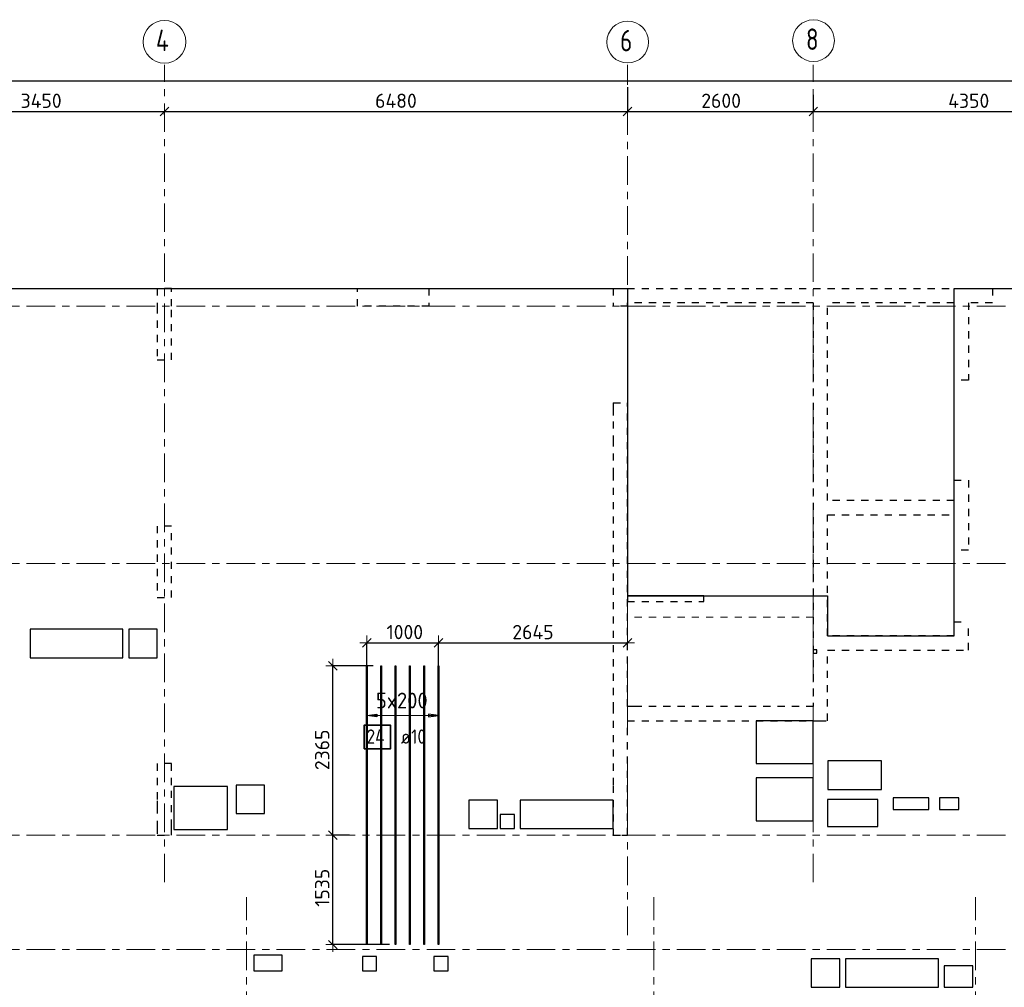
# Model space of a CAD drawing. Header units: metres. Extents: x -38 to 97, y -15 to 21.
# Tile 4 of 114: x 11 to 24, y 7 to 20. Entities that reach past the tile are written whole.
import ezdxf

# ---------------------------------------------------------------- set-up
doc = ezdxf.new("R2010")
doc.units = ezdxf.units.M
doc.header["$PDMODE"] = 65
for name, pattern in [('______11', [0.5, 0.4, -0.05, 0, -0.05]), ('______2', [0.0405, 0.03, -0.0105]), ('______3', [0.5, 0.4, -0.1]), ('______5', [1.1, 0.8, -0.1, 0.1, -0.1])]:
    doc.linetypes.add(name, pattern=pattern)
for name, color, linetype, lineweight in [('XR$2$Осевая линия (1)', 7, '______5', 13), ('XR$2$Размерная линия (1)', 7, 'Continuous', 13), ('XR$4$Балка (1)', 7, '______3', 13), ('XR$4$Перекрытие (1)', 7, 'Continuous', 35), ('XR$4$Размерная линия (1)', 7, 'Continuous', 13)]:
    doc.layers.add(name, color=color, linetype=linetype, lineweight=lineweight)
doc.layers.add('XR$4$Арм.стержн.Доп. Арм ниж.зоны У', color=7, linetype='Continuous', lineweight=35, true_color=0x1cff1c)
doc.layers.add('XR$6$Стена_ бетон несущ.', color=7, linetype='Continuous', lineweight=70, true_color=0xb4b496)
doc.styles.add('ISOCPEUR', font='txt')
doc.dimstyles.new('DIMSTYLE_3', dxfattribs={"dimtxt": 0.2, "dimasz": 0.2, "dimexe": 0, "dimexo": 0, "dimgap": 0.1, "dimtad": 2, "dimdec": 0, "dimlfac": 1000, "dimrnd": 5, "dimzin": 12, "dimdsep": 46, "dimtxsty": 'ISOCPEUR', "dimblk1": 'ALL_ML_STRICH', "dimblk2": 'ALL_ML_STRICH', "dimsah": 1, "dimcen": 0, "dimclrd": 7, "dimclre": 256, "dimclrt": 7, "dimadec": 0, "dimazin": 0, "dimtfac": 1, "dimtdec": 0, "dimtix": 1, "dimtmove": 2, "dimatfit": 3, "dimfxl": 0, "dimtzin": 0, "dimlwd": 0, "dimlwe": -3, "dimarcsym": 0})

# ---------------------------------------------------------------- blocks, each defined once
blk = doc.blocks.new('ALL_ML_STRICH')
at = {"color": 0, "linetype": 'ByBlock', "lineweight": -2}
for p, q in [((-1, 0), (0.5, 0)), ((-0.3, -0.3), (0.3, 0.3)), ((0, -0.5), (0, 0.5))]:
    blk.add_line(p, q, dxfattribs=at)
blk = doc.blocks.new('*D11')
at = {"layer": 'DEFPOINTS', "color": 7, "linetype": 'Continuous', "lineweight": 13, "transparency": 33554687}
for p in [(0.5, 19.557), (0.5, 19.377), (61.6, 17.12)]:
    blk.add_point(p, dxfattribs=at)
at = {"layer": 'XR$2$Размерная линия (1)', "color": 9, "linetype": 'Continuous', "lineweight": -2, "true_color": 0xc7c7c7, "transparency": 33554687}
for p, q in [((0.5, 19.357), (0.5, 19.557)), ((61.6, 17.14), (61.6, 19.557))]:
    blk.add_line(p, q, dxfattribs=at)
at = {"layer": 'XR$2$Размерная линия (1)', "color": 7, "linetype": 'Continuous', "lineweight": -2, "transparency": 33554687}
blk.add_line((0.5, 19.557), (61.6, 19.557), dxfattribs=at)
at = {"layer": 'XR$2$Размерная линия (1)', "color": 7, "linetype": 'Continuous', "lineweight": 13, "transparency": 33554687, "xscale": 0.2, "yscale": 0.2, "zscale": 0.2, "rotation": 180}
blk.add_blockref('ALL_ML_STRICH', (0.5, 19.557), dxfattribs=at)
at = {"layer": 'XR$2$Размерная линия (1)', "color": 7, "linetype": 'Continuous', "lineweight": 13, "transparency": 33554687, "xscale": 0.2, "yscale": 0.2, "zscale": 0.2}
blk.add_blockref('ALL_ML_STRICH', (61.6, 19.557), dxfattribs=at)
at = {"layer": 'XR$2$Размерная линия (1)', "color": 7, "linetype": 'Continuous', "lineweight": 13, "transparency": 33554687, "insert": (31.1, 19.707), "char_height": 0.2, "width": 1, "attachment_point": 5, "style": 'ISOCPEUR'}
blk.add_mtext('\\A1;{61100}', dxfattribs=at)
blk = doc.blocks.new('*D28')
at = {"layer": 'DEFPOINTS', "color": 7, "linetype": 'Continuous', "lineweight": 13, "transparency": 33554687}
for p in [(9.15, 19.126), (9.15, 19.126), (12.6, 19.061)]:
    blk.add_point(p, dxfattribs=at)
at = {"layer": 'XR$2$Размерная линия (1)', "color": 9, "linetype": 'Continuous', "lineweight": -2, "true_color": 0xc7c7c7, "transparency": 33554687}
for p, q in [((9.15, 19.126), (9.15, 19.126)), ((12.6, 19.081), (12.6, 19.126))]:
    blk.add_line(p, q, dxfattribs=at)
at = {"layer": 'XR$2$Размерная линия (1)', "color": 7, "linetype": 'Continuous', "lineweight": -2, "transparency": 33554687}
blk.add_line((9.15, 19.126), (12.6, 19.126), dxfattribs=at)
at = {"layer": 'XR$2$Размерная линия (1)', "color": 7, "linetype": 'Continuous', "lineweight": 13, "transparency": 33554687, "xscale": 0.2, "yscale": 0.2, "zscale": 0.2, "rotation": 180}
blk.add_blockref('ALL_ML_STRICH', (9.15, 19.126), dxfattribs=at)
at = {"layer": 'XR$2$Размерная линия (1)', "color": 7, "linetype": 'Continuous', "lineweight": 13, "transparency": 33554687, "xscale": 0.2, "yscale": 0.2, "zscale": 0.2}
blk.add_blockref('ALL_ML_STRICH', (12.6, 19.126), dxfattribs=at)
at = {"layer": 'XR$2$Размерная линия (1)', "color": 7, "linetype": 'Continuous', "lineweight": 13, "transparency": 33554687, "insert": (10.875, 19.276), "char_height": 0.2, "width": 0.8, "attachment_point": 5, "style": 'ISOCPEUR'}
blk.add_mtext('\\A1;{3450}', dxfattribs=at)
blk = doc.blocks.new('*D29')
at = {"layer": 'DEFPOINTS', "color": 7, "linetype": 'Continuous', "lineweight": 13, "transparency": 33554687}
for p in [(19.08, 19.487), (12.6, 19.126), (12.6, 19.061)]:
    blk.add_point(p, dxfattribs=at)
at = {"layer": 'XR$2$Размерная линия (1)', "color": 9, "linetype": 'Continuous', "lineweight": -2, "true_color": 0xc7c7c7, "transparency": 33554687}
for p, q in [((19.08, 19.467), (19.08, 19.126)), ((12.6, 19.081), (12.6, 19.126))]:
    blk.add_line(p, q, dxfattribs=at)
at = {"layer": 'XR$2$Размерная линия (1)', "color": 7, "linetype": 'Continuous', "lineweight": -2, "transparency": 33554687}
blk.add_line((12.6, 19.126), (19.08, 19.126), dxfattribs=at)
at = {"layer": 'XR$2$Размерная линия (1)', "color": 7, "linetype": 'Continuous', "lineweight": 13, "transparency": 33554687, "xscale": 0.2, "yscale": 0.2, "zscale": 0.2, "rotation": 180}
blk.add_blockref('ALL_ML_STRICH', (12.6, 19.126), dxfattribs=at)
at = {"layer": 'XR$2$Размерная линия (1)', "color": 7, "linetype": 'Continuous', "lineweight": 13, "transparency": 33554687, "xscale": 0.2, "yscale": 0.2, "zscale": 0.2}
blk.add_blockref('ALL_ML_STRICH', (19.08, 19.126), dxfattribs=at)
at = {"layer": 'XR$2$Размерная линия (1)', "color": 7, "linetype": 'Continuous', "lineweight": 13, "transparency": 33554687, "insert": (15.84, 19.276), "char_height": 0.2, "width": 0.8, "attachment_point": 5, "style": 'ISOCPEUR'}
blk.add_mtext('\\A1;{6480}', dxfattribs=at)
blk = doc.blocks.new('*D30')
at = {"layer": 'DEFPOINTS', "color": 7, "linetype": 'Continuous', "lineweight": 13, "transparency": 33554687}
for p in [(19.08, 19.487), (21.68, 19.379), (19.08, 19.126)]:
    blk.add_point(p, dxfattribs=at)
at = {"layer": 'XR$2$Размерная линия (1)', "color": 9, "linetype": 'Continuous', "lineweight": -2, "true_color": 0xc7c7c7, "transparency": 33554687}
for p, q in [((19.08, 19.467), (19.08, 19.126)), ((21.68, 19.359), (21.68, 19.126))]:
    blk.add_line(p, q, dxfattribs=at)
at = {"layer": 'XR$2$Размерная линия (1)', "color": 7, "linetype": 'Continuous', "lineweight": -2, "transparency": 33554687}
blk.add_line((19.08, 19.126), (21.68, 19.126), dxfattribs=at)
at = {"layer": 'XR$2$Размерная линия (1)', "color": 7, "linetype": 'Continuous', "lineweight": 13, "transparency": 33554687, "xscale": 0.2, "yscale": 0.2, "zscale": 0.2, "rotation": 180}
blk.add_blockref('ALL_ML_STRICH', (19.08, 19.126), dxfattribs=at)
at = {"layer": 'XR$2$Размерная линия (1)', "color": 7, "linetype": 'Continuous', "lineweight": 13, "transparency": 33554687, "xscale": 0.2, "yscale": 0.2, "zscale": 0.2}
blk.add_blockref('ALL_ML_STRICH', (21.68, 19.126), dxfattribs=at)
at = {"layer": 'XR$2$Размерная линия (1)', "color": 7, "linetype": 'Continuous', "lineweight": 13, "transparency": 33554687, "insert": (20.39, 19.276), "char_height": 0.2, "width": 0.8, "attachment_point": 5, "style": 'ISOCPEUR'}
blk.add_mtext('\\A1;{2600}', dxfattribs=at)
blk = doc.blocks.new('*D31')
at = {"layer": 'DEFPOINTS', "color": 7, "linetype": 'Continuous', "lineweight": 13, "transparency": 33554687}
for p in [(21.68, 19.379), (26.03, 19.379), (21.68, 19.126)]:
    blk.add_point(p, dxfattribs=at)
at = {"layer": 'XR$2$Размерная линия (1)', "color": 9, "linetype": 'Continuous', "lineweight": -2, "true_color": 0xc7c7c7, "transparency": 33554687}
for p, q in [((21.68, 19.359), (21.68, 19.126)), ((26.03, 19.359), (26.03, 19.126))]:
    blk.add_line(p, q, dxfattribs=at)
at = {"layer": 'XR$2$Размерная линия (1)', "color": 7, "linetype": 'Continuous', "lineweight": -2, "transparency": 33554687}
blk.add_line((21.68, 19.126), (26.03, 19.126), dxfattribs=at)
at = {"layer": 'XR$2$Размерная линия (1)', "color": 7, "linetype": 'Continuous', "lineweight": 13, "transparency": 33554687, "xscale": 0.2, "yscale": 0.2, "zscale": 0.2, "rotation": 180}
blk.add_blockref('ALL_ML_STRICH', (21.68, 19.126), dxfattribs=at)
at = {"layer": 'XR$2$Размерная линия (1)', "color": 7, "linetype": 'Continuous', "lineweight": 13, "transparency": 33554687, "xscale": 0.2, "yscale": 0.2, "zscale": 0.2}
blk.add_blockref('ALL_ML_STRICH', (26.03, 19.126), dxfattribs=at)
at = {"layer": 'XR$2$Размерная линия (1)', "color": 7, "linetype": 'Continuous', "lineweight": 13, "transparency": 33554687, "insert": (23.855, 19.276), "char_height": 0.2, "width": 0.8, "attachment_point": 5, "style": 'ISOCPEUR'}
blk.add_mtext('\\A1;{4350}', dxfattribs=at)
blk = doc.blocks.new('*D293')
at = {"layer": 'DEFPOINTS', "color": 7, "linetype": 'Continuous', "lineweight": 13, "transparency": 33554687}
for p in [(15.211, 9), (14.958, 7.467), (15.769, 7.467)]:
    blk.add_point(p, dxfattribs=at)
at = {"layer": 'XR$4$Размерная линия (1)', "color": 9, "linetype": 'Continuous', "lineweight": -2, "true_color": 0xc7c7c7, "transparency": 33554687}
for p, q in [((15.191, 9), (14.958, 9)), ((15.749, 7.467), (14.958, 7.467))]:
    blk.add_line(p, q, dxfattribs=at)
at = {"layer": 'XR$4$Размерная линия (1)', "color": 7, "linetype": 'Continuous', "lineweight": -2, "transparency": 33554687}
blk.add_line((14.958, 7.467), (14.958, 9), dxfattribs=at)
at = {"layer": 'XR$4$Размерная линия (1)', "color": 7, "linetype": 'Continuous', "lineweight": 13, "transparency": 33554687, "xscale": 0.2, "yscale": 0.2, "zscale": 0.2}
for p, rotation in [((14.958, 9), 90), ((14.958, 7.467), 270)]:
    blk.add_blockref('ALL_ML_STRICH', p, dxfattribs=dict(at, rotation=rotation))
at = {"layer": 'XR$4$Размерная линия (1)', "color": 7, "linetype": 'Continuous', "lineweight": 13, "transparency": 33554687, "insert": (14.808, 8.263), "char_height": 0.2, "width": 0.8, "attachment_point": 5, "rotation": 90, "style": 'ISOCPEUR'}
blk.add_mtext('\\A1;{1535}', dxfattribs=at)
blk = doc.blocks.new('*D294')
at = {"layer": 'DEFPOINTS', "color": 7, "linetype": 'Continuous', "lineweight": 13, "transparency": 33554687}
for p in [(15.541, 11.367), (14.958, 9), (15.211, 9)]:
    blk.add_point(p, dxfattribs=at)
at = {"layer": 'XR$4$Размерная линия (1)', "color": 9, "linetype": 'Continuous', "lineweight": -2, "true_color": 0xc7c7c7, "transparency": 33554687}
for p, q in [((15.521, 11.367), (14.958, 11.367)), ((15.191, 9), (14.958, 9))]:
    blk.add_line(p, q, dxfattribs=at)
at = {"layer": 'XR$4$Размерная линия (1)', "color": 7, "linetype": 'Continuous', "lineweight": -2, "transparency": 33554687}
blk.add_line((14.958, 9), (14.958, 11.367), dxfattribs=at)
at = {"layer": 'XR$4$Размерная линия (1)', "color": 7, "linetype": 'Continuous', "lineweight": 13, "transparency": 33554687, "xscale": 0.2, "yscale": 0.2, "zscale": 0.2}
for p, rotation in [((14.958, 11.367), 90), ((14.958, 9), 270)]:
    blk.add_blockref('ALL_ML_STRICH', p, dxfattribs=dict(at, rotation=rotation))
at = {"layer": 'XR$4$Размерная линия (1)', "color": 7, "linetype": 'Continuous', "lineweight": 13, "transparency": 33554687, "insert": (14.808, 10.193), "char_height": 0.2, "width": 0.8, "attachment_point": 5, "rotation": 90, "style": 'ISOCPEUR'}
blk.add_mtext('\\A1;{2365}', dxfattribs=at)
blk = doc.blocks.new('*D295')
at = {"layer": 'DEFPOINTS', "color": 7, "linetype": 'Continuous', "lineweight": 13, "transparency": 33554687}
for p in [(15.434, 11.691), (15.434, 11.239), (16.434, 11.155)]:
    blk.add_point(p, dxfattribs=at)
at = {"layer": 'XR$4$Размерная линия (1)', "color": 9, "linetype": 'Continuous', "lineweight": -2, "true_color": 0xc7c7c7, "transparency": 33554687}
for p, q in [((15.434, 11.259), (15.434, 11.691)), ((16.434, 11.175), (16.434, 11.691))]:
    blk.add_line(p, q, dxfattribs=at)
at = {"layer": 'XR$4$Размерная линия (1)', "color": 7, "linetype": 'Continuous', "lineweight": -2, "transparency": 33554687}
blk.add_line((15.434, 11.691), (16.434, 11.691), dxfattribs=at)
at = {"layer": 'XR$4$Размерная линия (1)', "color": 7, "linetype": 'Continuous', "lineweight": 13, "transparency": 33554687, "xscale": 0.2, "yscale": 0.2, "zscale": 0.2, "rotation": 180}
blk.add_blockref('ALL_ML_STRICH', (15.434, 11.691), dxfattribs=at)
at = {"layer": 'XR$4$Размерная линия (1)', "color": 7, "linetype": 'Continuous', "lineweight": 13, "transparency": 33554687, "xscale": 0.2, "yscale": 0.2, "zscale": 0.2}
blk.add_blockref('ALL_ML_STRICH', (16.434, 11.691), dxfattribs=at)
at = {"layer": 'XR$4$Размерная линия (1)', "color": 7, "linetype": 'Continuous', "lineweight": 13, "transparency": 33554687, "insert": (15.964, 11.841), "char_height": 0.2, "width": 0.8, "attachment_point": 5, "style": 'ISOCPEUR'}
blk.add_mtext('\\A1;{1000}', dxfattribs=at)
blk = doc.blocks.new('*D296')
at = {"layer": 'DEFPOINTS', "color": 7, "linetype": 'Continuous', "lineweight": 13, "transparency": 33554687}
for p in [(16.434, 11.691), (19.08, 11.568), (16.434, 11.155)]:
    blk.add_point(p, dxfattribs=at)
at = {"layer": 'XR$4$Размерная линия (1)', "color": 9, "linetype": 'Continuous', "lineweight": -2, "true_color": 0xc7c7c7, "transparency": 33554687}
for p, q in [((16.434, 11.175), (16.434, 11.691)), ((19.08, 11.588), (19.08, 11.691))]:
    blk.add_line(p, q, dxfattribs=at)
at = {"layer": 'XR$4$Размерная линия (1)', "color": 7, "linetype": 'Continuous', "lineweight": -2, "transparency": 33554687}
blk.add_line((16.434, 11.691), (19.08, 11.691), dxfattribs=at)
at = {"layer": 'XR$4$Размерная линия (1)', "color": 7, "linetype": 'Continuous', "lineweight": 13, "transparency": 33554687, "xscale": 0.2, "yscale": 0.2, "zscale": 0.2, "rotation": 180}
blk.add_blockref('ALL_ML_STRICH', (16.434, 11.691), dxfattribs=at)
at = {"layer": 'XR$4$Размерная линия (1)', "color": 7, "linetype": 'Continuous', "lineweight": 13, "transparency": 33554687, "xscale": 0.2, "yscale": 0.2, "zscale": 0.2}
blk.add_blockref('ALL_ML_STRICH', (19.08, 11.691), dxfattribs=at)
at = {"layer": 'XR$4$Размерная линия (1)', "color": 7, "linetype": 'Continuous', "lineweight": 13, "transparency": 33554687, "insert": (17.757, 11.841), "char_height": 0.2, "width": 0.8, "attachment_point": 5, "style": 'ISOCPEUR'}
blk.add_mtext('\\A1;{2645}', dxfattribs=at)

msp = doc.modelspace()

# ---------------------------------------------------------------- linework, layer by layer
at = {"layer": 'XR$2$Осевая линия (1)', "color": 253, "linetype": '______11', "lineweight": 13, "true_color": 0xa0a0a0, "transparency": 33554687}
for p, q in [((12.6, 8.34), (12.6, 19.78)), ((19.08, 7.6), (19.08, 19.78)), ((21.68, 8.34), (21.68, 19.78)), ((-2.63, 16.4), (62.6, 16.4)), ((-2.63, 12.8), (62.6, 12.8)), ((-2.63, 9), (62.6, 9)), ((13.75, -3.39), (13.75, 8.13)), ((19.45, -3.39), (19.45, 8.13)), ((23.95, -3.39), (23.95, 8.13)), ((-2.63, 7.4), (62.6, 7.4))]:
    msp.add_line(p, q, dxfattribs=at)
at = {"layer": 'XR$2$Осевая линия (1)', "color": 7, "linetype": 'Continuous', "lineweight": 13, "transparency": 33554687}
for centre, radius in [((12.6013, 20.1017), 0.2988), ((21.6824, 20.1181), 0.2924), ((19.0824, 20.0981), 0.2924)]:
    msp.add_circle(centre, radius, dxfattribs=at)
at = {"layer": 'XR$4$Арм.стержн.Доп. Арм ниж.зоны У', "color": 253, "linetype": 'Continuous', "lineweight": -3, "true_color": 0xa0a0a0, "transparency": 33554687}
for p, q in [((15.434, 10.6733), (15.434, 10.7733)), ((16.434, 10.6733), (16.434, 10.7733)), ((15.434, 10.6733), (15.434, 10.5733)), ((16.434, 10.6733), (16.434, 10.5733))]:
    msp.add_line(p, q, dxfattribs=at)
at = {"layer": 'XR$4$Арм.стержн.Доп. Арм ниж.зоны У', "color": 7, "linetype": 'Continuous', "lineweight": 25, "transparency": 33554687}
for p, q in [((15.434, 10.6733), (15.574, 10.6933)), ((15.574, 10.6533), (15.434, 10.6733)), ((15.574, 10.6933), (15.574, 10.6533)), ((16.434, 10.6733), (16.294, 10.6933)), ((16.294, 10.6933), (16.294, 10.6533)), ((16.294, 10.6533), (16.434, 10.6733))]:
    msp.add_line(p, q, dxfattribs=at)
at = {"layer": 'XR$4$Арм.стержн.Доп. Арм ниж.зоны У', "color": 7, "linetype": 'Continuous', "lineweight": 13, "transparency": 33554687}
for p, q in [((15.434, 10.6733), (15.434, 10.6733)), ((15.434, 10.6733), (16.434, 10.6733)), ((16.434, 10.6733), (16.434, 10.6733))]:
    msp.add_line(p, q, dxfattribs=at)
at = {"layer": 'XR$4$Арм.стержн.Доп. Арм ниж.зоны У', "color": 4, "linetype": 'Continuous', "lineweight": 25, "transparency": 33554687}
for points in [[(15.429, 7.4668), (15.429, 11.3668), (15.439, 11.3668), (15.439, 7.4668), (15.429, 7.4668)], [(15.629, 7.4668), (15.629, 11.3668), (15.639, 11.3668), (15.639, 7.4668), (15.629, 7.4668)], [(15.829, 7.4668), (15.829, 11.3668), (15.839, 11.3668), (15.839, 7.4668), (15.829, 7.4668)], [(16.029, 7.4668), (16.029, 11.3668), (16.039, 11.3668), (16.039, 7.4668), (16.029, 7.4668)], [(16.229, 7.4668), (16.229, 11.3668), (16.239, 11.3668), (16.239, 7.4668), (16.229, 7.4668)], [(16.429, 7.4668), (16.429, 11.3668), (16.439, 11.3668), (16.439, 7.4668), (16.429, 7.4668)]]:
    msp.add_lwpolyline(points, dxfattribs=at)
at = {"layer": 'XR$4$Арм.стержн.Доп. Арм ниж.зоны У', "color": 7, "linetype": 'Continuous', "lineweight": 35, "transparency": 33554687}
msp.add_lwpolyline([(15.3953, 10.2054), (15.762, 10.2054), (15.762, 10.5388), (15.3953, 10.5388), (15.3953, 10.2054)], dxfattribs=at)
at = {"layer": 'XR$4$Балка (1)', "color": 7, "linetype": '______2', "lineweight": 25, "transparency": 33554687}
for p, q in [((19.0799, 12.2702), (20.1499, 12.2702)), ((20.1499, 12.2702), (20.1499, 12.3502))]:
    msp.add_line(p, q, dxfattribs=at)
at = {"layer": 'XR$4$Перекрытие (1)', "color": 7, "linetype": 'Continuous', "lineweight": 25, "transparency": 33554687}
for p, q in [((0.25, 16.6502), (19.08, 16.6502)), ((19.08, 16.6502), (19.08, 12.3503)), ((23.6503, 11.7903), (23.6503, 16.6502)), ((23.6503, 16.6502), (29.0501, 16.6502)), ((19.0799, 12.3502), (19.0799, 12.2702)), ((20.1499, 12.3502), (19.0799, 12.3502)), ((19.08, 12.3503), (21.88, 12.3503)), ((21.88, 12.3503), (21.88, 11.7903)), ((10.7194, 11.8802), (10.7194, 11.4802)), ((12.0194, 11.8802), (10.7194, 11.8802)), ((12.0194, 11.4802), (12.0194, 11.8802)), ((12.1001, 11.8802), (12.1001, 11.4802)), ((12.5001, 11.8802), (12.1001, 11.8802)), ((12.5001, 11.4802), (12.5001, 11.8802)), ((21.88, 11.7903), (23.6503, 11.7903)), ((21.68, 11.5937), (21.68, 11.5437)), ((21.73, 11.5937), (21.68, 11.5937)), ((21.73, 11.5437), (21.73, 11.5937)), ((10.7194, 11.4802), (12.0194, 11.4802)), ((12.1001, 11.4802), (12.5001, 11.4802)), ((21.68, 11.5437), (21.73, 11.5437)), ((20.88, 10.6003), (20.88, 10.0003)), ((21.68, 10.6003), (20.88, 10.6003)), ((21.68, 10.0003), (21.68, 10.6003)), ((20.88, 10.0003), (21.68, 10.0003)), ((21.8825, 10.0398), (21.8825, 9.6398)), ((22.6325, 10.0398), (21.8825, 10.0398)), ((22.6325, 9.6398), (22.6325, 10.0398)), ((20.88, 9.8003), (20.88, 9.2003)), ((21.68, 9.8003), (20.88, 9.8003)), ((21.68, 9.2003), (21.68, 9.8003)), ((12.7326, 9.6802), (12.7326, 9.0802)), ((13.4826, 9.6802), (12.7326, 9.6802)), ((13.4826, 9.0802), (13.4826, 9.6802)), ((13.6026, 9.7002), (13.6026, 9.3002)), ((14.0026, 9.7002), (13.6026, 9.7002)), ((14.0026, 9.3002), (14.0026, 9.7002)), ((21.8825, 9.6398), (22.6325, 9.6398)), ((22.7959, 9.5195), (22.7959, 9.3595)), ((23.2959, 9.5195), (22.7959, 9.5195)), ((23.2959, 9.3595), (23.2959, 9.5195)), ((23.4459, 9.5195), (23.4459, 9.3595)), ((23.7159, 9.5195), (23.4459, 9.5195)), ((23.7159, 9.3595), (23.7159, 9.5195)), ((16.86, 9.4902), (16.86, 9.0902)), ((17.26, 9.4902), (16.86, 9.4902)), ((17.26, 9.0902), (17.26, 9.4902)), ((17.58, 9.4902), (17.58, 9.0902)), ((18.88, 9.4902), (17.58, 9.4902)), ((18.88, 9.0902), (18.88, 9.4902)), ((21.8806, 9.4995), (21.8806, 9.1195)), ((22.5806, 9.4995), (21.8806, 9.4995)), ((22.5806, 9.1195), (22.5806, 9.4995)), ((13.6026, 9.3002), (14.0026, 9.3002)), ((17.3, 9.2902), (17.3, 9.0902)), ((17.5, 9.2902), (17.3, 9.2902)), ((17.5, 9.0902), (17.5, 9.2902)), ((22.7959, 9.3595), (23.2959, 9.3595)), ((23.4459, 9.3595), (23.7159, 9.3595)), ((20.88, 9.2003), (21.68, 9.2003)), ((21.8806, 9.1195), (22.5806, 9.1195)), ((12.7326, 9.0802), (13.4826, 9.0802)), ((16.86, 9.0902), (17.26, 9.0902)), ((17.3, 9.0902), (17.5, 9.0902)), ((17.58, 9.0902), (18.88, 9.0902)), ((13.849, 7.3202), (13.849, 7.1002)), ((14.249, 7.3202), (13.849, 7.3202)), ((14.249, 7.1002), (14.249, 7.3202)), ((15.57, 7.3002), (15.37, 7.3001)), ((15.37, 7.3001), (15.37, 7.1002)), ((15.57, 7.1002), (15.57, 7.3002)), ((16.57, 7.3002), (16.37, 7.3001)), ((16.37, 7.3001), (16.37, 7.1002)), ((16.57, 7.1002), (16.57, 7.3002)), ((21.65, 7.2702), (21.65, 6.8702)), ((22.05, 7.2702), (21.65, 7.2702)), ((22.05, 6.8702), (22.05, 7.2702)), ((22.13, 7.2702), (22.13, 6.8702)), ((23.43, 7.2702), (22.13, 7.2702)), ((23.43, 6.8702), (23.43, 7.2702)), ((23.51, 7.1702), (23.51, 6.8702)), ((23.91, 7.1702), (23.51, 7.1702)), ((23.91, 6.8702), (23.91, 7.1702)), ((13.849, 7.1002), (14.249, 7.1002)), ((15.37, 7.1002), (15.57, 7.1002)), ((16.37, 7.1002), (16.57, 7.1002)), ((21.65, 6.8702), (22.05, 6.8702)), ((22.13, 6.8702), (23.43, 6.8702)), ((23.51, 6.8702), (23.91, 6.8702))]:
    msp.add_line(p, q, dxfattribs=at)
at = {"layer": 'XR$4$Перекрытие (1)', "color": 7, "linetype": '______2', "lineweight": 18, "transparency": 33554687}
for p, q in [((26.03, 16.6502), (23.6503, 16.6502)), ((19.0799, 12.0502), (19.0799, 12.2702)), ((20.1499, 12.3502), (21.6799, 12.3502)), ((21.6799, 12.3502), (21.6799, 12.0502)), ((21.6799, 12.0502), (19.0799, 12.0502))]:
    msp.add_line(p, q, dxfattribs=at)
at = {"layer": 'XR$6$Стена_ бетон несущ.', "color": 253, "linetype": '______2', "lineweight": -3, "true_color": 0xa0a0a0, "transparency": 33554687}
for p, q in [((12.5, 16.65), (12.5, 16.4)), ((12.7, 16.65), (12.5, 16.65)), ((12.7, 16.4), (12.7, 16.65)), ((18.88, 16.65), (24.185, 16.65)), ((18.88, 16.65), (18.88, 16.4)), ((24.185, 16.65), (24.185, 16.45)), ((12.5, 16.4), (12.5, 15.65)), ((12.7, 15.65), (12.7, 16.4)), ((19.08, 16.4), (18.88, 16.4)), ((19.08, 16.4), (19.08, 16.45)), ((21.68, 16.45), (19.08, 16.45)), ((21.68, 16.45), (21.68, 10.8)), ((21.88, 13.68), (21.88, 16.45)), ((23.6503, 16.45), (21.88, 16.45)), ((23.6503, 15.365), (23.6503, 16.45)), ((24.185, 16.45), (23.8503, 16.45)), ((23.8503, 16.45), (23.8503, 15.365)), ((12.5, 15.65), (12.5, 15.65)), ((12.5, 15.65), (12.7, 15.65)), ((23.8503, 15.365), (23.6503, 15.365)), ((18.88, 15.05), (19.08, 15.05)), ((18.88, 15.05), (18.88, 15.05)), ((18.88, 15.05), (18.88, 14.97)), ((19.08, 10.8), (19.08, 15.05)), ((18.88, 14.97), (18.88, 14.79)), ((18.88, 14.79), (18.88, 14.54)), ((18.88, 14.54), (18.88, 14.14)), ((18.88, 14.14), (18.88, 14.06)), ((18.88, 14.06), (18.88, 10.8)), ((23.6503, 13.68), (23.6503, 13.965)), ((23.6503, 13.965), (23.8503, 13.965)), ((23.8503, 13.965), (23.8503, 12.985)), ((23.6503, 13.68), (21.88, 13.68)), ((21.88, 13.48), (23.6503, 13.48)), ((21.88, 11.79), (21.88, 13.48)), ((23.6503, 12.985), (23.6503, 13.48)), ((12.5, 13.325), (12.4998, 13.325)), ((12.4998, 13.325), (12.4998, 12.325)), ((12.6998, 13.325), (12.5, 13.325)), ((12.6998, 12.325), (12.6998, 13.325)), ((23.8503, 12.985), (23.6503, 12.985)), ((12.4998, 12.325), (12.5, 12.325)), ((12.5, 12.325), (12.6998, 12.325)), ((23.6503, 11.79), (23.6503, 11.985)), ((23.6503, 11.985), (23.8503, 11.985)), ((23.8503, 11.59), (23.8503, 11.985)), ((23.6503, 11.79), (21.88, 11.79)), ((21.88, 11.59), (23.8503, 11.59)), ((21.88, 10.8), (21.88, 11.59)), ((18.88, 10.8), (18.88, 9.69)), ((19.18, 10.8), (19.08, 10.8)), ((21.68, 10.8), (19.18, 10.8)), ((21.88, 10.6), (21.88, 10.8)), ((19.08, 10.6), (21.76, 10.6)), ((19.08, 9), (19.08, 10.6)), ((21.76, 10.6), (21.88, 10.6)), ((12.7, 10), (12.5, 10)), ((12.5, 10), (12.5, 9.48)), ((12.7, 9.9), (12.7, 10)), ((12.7, 9.7), (12.7, 9.9)), ((12.7, 9.12), (12.7, 9.7)), ((18.88, 9.69), (18.88, 9.49)), ((12.5, 9.48), (12.5, 9.4)), ((12.5, 9.4), (12.5, 9.2)), ((18.88, 9.49), (18.88, 9.08)), ((12.5, 9.2), (12.5, 9.12)), ((12.5, 9.12), (12.5, 9)), ((12.6997, 9.12), (12.7, 9.12)), ((12.6997, 9.08), (12.6997, 9.12)), ((12.5, 9), (12.6997, 9)), ((12.6997, 9), (12.6997, 9.08)), ((18.88, 9.08), (18.88, 9)), ((18.88, 9), (18.88, 9)), ((18.88, 9), (19, 9)), ((19, 9), (19.08, 9))]:
    msp.add_line(p, q, dxfattribs=at)
msp.add_lwpolyline([(15.3, 16.65), (16.3, 16.65), (16.3, 16.4), (15.3, 16.4), (15.3, 16.65)], close=True, dxfattribs=at)

# ---------------------------------------------------------------- texts
at = {"layer": 'XR$2$Осевая линия (1)', "color": 7, "linetype": 'Continuous', "lineweight": 13, "transparency": 33554687, "char_height": 0.3, "attachment_point": 7, "style": 'ISOCPEUR'}
for s, insert, width in [('\\W0.80;4', (12.4813, 19.9712), 0.359833), ('\\W0.78;6', (18.9774, 19.9676), 0.326407), ('\\W0.78;8', (21.5774, 19.9876), 0.326407)]:
    msp.add_mtext(s, dxfattribs=dict(at, insert=insert, width=width))
at = {"layer": 'XR$4$Арм.стержн.Доп. Арм ниж.зоны У', "color": 7, "linetype": 'Continuous', "lineweight": 13, "transparency": 33554687, "insert": (15.56, 10.7733), "char_height": 0.22, "width": 0.873359, "attachment_point": 7, "style": 'ISOCPEUR'}
msp.add_mtext('\\W0.95;5x200', dxfattribs=at)
at = {"layer": 'XR$4$Арм.стержн.Доп. Арм ниж.зоны У', "color": 7, "linetype": 'Continuous', "lineweight": 25, "transparency": 33554687, "char_height": 0.2, "attachment_point": 7, "style": 'ISOCPEUR'}
for s, insert, width in [('\\W0.88;24', (15.4287, 10.2788), 0.387995), ('\\W0.89; ø10 ', (15.7953, 10.2788), 0.749105)]:
    msp.add_mtext(s, dxfattribs=dict(at, insert=insert, width=width))

# ---------------------------------------------------------------- dimensions: what is measured, and where the dimension line sits
at = {"layer": 'XR$2$Размерная линия (1)', "color": 7, "linetype": 'Continuous', "lineweight": 13, "transparency": 33554687}
for base, p1, p2, picture, middle in [((61.6, 19.5574), (0.5, 19.3568), (61.6, 17.1397), '*D11', (31.1, 19.7074)), ((19.08, 19.1261), (12.6, 19.0812), (19.08, 19.4674), '*D29', (15.84, 19.2761)), ((21.68, 19.1261), (19.08, 19.4674), (21.68, 19.359), '*D30', (20.39, 19.2761)), ((12.6, 19.1261), (9.15, 19.1261), (12.6, 19.0812), '*D28', (10.875, 19.2761)), ((26.03, 19.1261), (21.68, 19.359), (26.03, 19.359), '*D31', (23.855, 19.2761))]:
    dim = msp.add_linear_dim(base=base, p1=p1, p2=p2, dimstyle='DIMSTYLE_3', override={"dimpost": '<>', "dimclrd": 7, "dimclre": 9, "dimclrt": 7, "dimlwd": 0, "dimlwe": 65533}, dxfattribs=at)
    dim.commit()
    dim.dimension.update_dxf_attribs({"geometry": picture, "text_midpoint": middle, "dimtype": 160})
at = {"layer": 'XR$4$Размерная линия (1)', "color": 7, "linetype": 'Continuous', "lineweight": 13, "transparency": 33554687}
for base, p1, p2, picture, middle in [((16.434, 11.6909), (15.434, 11.2589), (16.434, 11.1747), '*D295', (15.964, 11.8409)), ((19.08, 11.6909), (16.434, 11.1747), (19.08, 11.588), '*D296', (17.757, 11.8409))]:
    dim = msp.add_linear_dim(base=base, p1=p1, p2=p2, dimstyle='DIMSTYLE_3', override={"dimpost": '<>', "dimclrd": 7, "dimclre": 9, "dimclrt": 7, "dimlwd": 0, "dimlwe": 65533}, dxfattribs=at)
    dim.commit()
    dim.dimension.update_dxf_attribs({"geometry": picture, "text_midpoint": middle, "dimtype": 160})
for base, p1, p2, picture, middle in [((14.9578, 11.3668), (15.1912, 9), (15.5206, 11.3668), '*D294', (14.8078, 10.1934)), ((14.9578, 9), (15.7488, 7.4668), (15.1912, 9), '*D293', (14.8078, 8.2634))]:
    dim = msp.add_linear_dim(base=base, p1=p1, p2=p2, angle=90, dimstyle='DIMSTYLE_3', override={"dimpost": '<>', "dimclrd": 7, "dimclre": 9, "dimclrt": 7, "dimlwd": 0, "dimlwe": 65533}, dxfattribs=at)
    dim.commit()
    dim.dimension.update_dxf_attribs({"geometry": picture, "text_midpoint": middle, "dimtype": 160})

doc.saveas('drawing.dxf')
